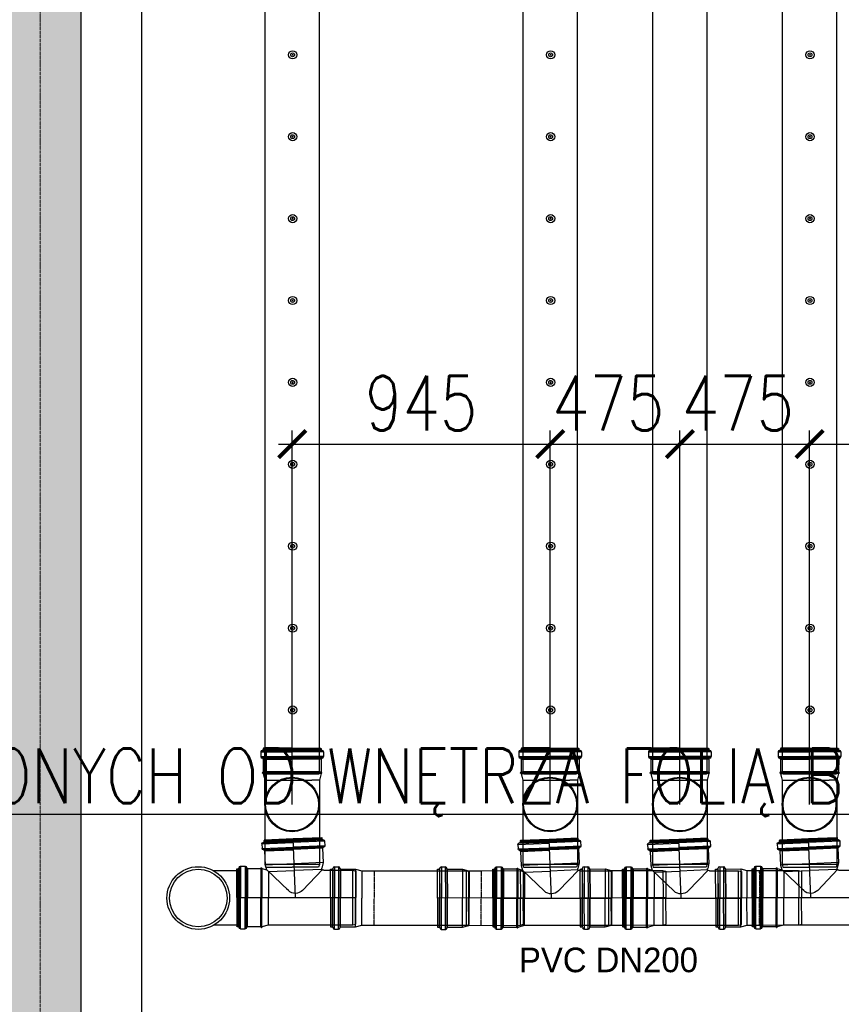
# Model space of a CAD drawing. Header units: millimetres. Extents: x -374129 to 1163271, y -112652 to 695637.
# Tile 16 of 256: x -75 to 2934, y -45426 to -41819. Entities that reach past the tile are written whole.
import ezdxf
from ezdxf import colors
from ezdxf.entities.mleader import LeaderData, LeaderLine
from ezdxf.math import Vec2, Vec3

# ---------------------------------------------------------------- set-up
doc = ezdxf.new("R2010")
doc.units = ezdxf.units.MM
doc.header["$PDMODE"] = 4
for name, pattern in [('ACAD_ISO04W100', [30, 24, -3, 0, -3]), ('CENTER1', [0.77, 0.5, -0.1, 0.07, -0.1]), ('DASHDOT', [20, 13, -3.4, 0.2, -3.4])]:
    doc.linetypes.add(name, pattern=pattern)
for name, color, linetype in [('FK_opisy', 7, 'Continuous'), ('KRT_kreskowanie', 252, 'Continuous'), ('KRT_opisy', 146, 'Continuous'), ('KRT_sciany', 2, 'Continuous'), ('KRT_technologia', 30, 'Continuous'), ('KRT_wymiary', 4, 'Continuous')]:
    doc.layers.add(name, color=color, linetype=linetype)
doc.layers.add('IS_pomocnicza', color=6, linetype='Continuous', lineweight=30)
doc.layers.add('KRT_osie', color=55, linetype='ACAD_ISO04W100', lineweight=18)
doc.styles.add('WYMIAR', font='romans.shx', dxfattribs={"width": 0.8})
doc.dimstyles.new('KRT_1-100', dxfattribs={"dimscale": 100, "dimtxt": 2, "dimasz": 1, "dimexe": 0.5, "dimexo": 0, "dimgap": 0.5, "dimtad": 1, "dimdec": 1, "dimrnd": 0.1, "dimzin": 9, "dimdsep": 46, "dimtxsty": 'WYMIAR', "dimblk": 'ARCHTICK', "dimcen": 0.09, "dimdle": 0.5, "dimclrd": 1, "dimclre": 252, "dimclrt": 256, "dimadec": 0, "dimazin": 0, "dimtfac": 1, "dimtdec": 1, "dimtmove": 0, "dimatfit": 3, "dimfxl": 1, "dimtolj": 1, "dimtzin": 0, "dimarcsym": 0})

# ---------------------------------------------------------------- blocks, each defined once
blk = doc.blocks.new('_ArchTick')
at = {"color": 0, "linetype": 'ByBlock', "const_width": 0.15}
blk.add_lwpolyline([(-0.5, -0.5), (0.5, 0.5)], dxfattribs=at)
blk = doc.blocks.new('*D1058')
at = {"layer": 'Defpoints', "color": 0}
for p in [(259.1, -33990.6), (371.1, -46990.6), (599.9, -46990.6)]:
    blk.add_point(p, dxfattribs=at)
at = {"layer": 'KRT_wymiary', "color": 1, "lineweight": -2}
blk.add_line((371.1, -33940.6), (371.1, -47040.6), dxfattribs=at)
at = {"layer": 'KRT_wymiary', "color": 252, "lineweight": -2}
for p, q in [((259.1, -33990.6), (421.1, -33990.6)), ((599.9, -46990.6), (321.1, -46990.6))]:
    blk.add_line(p, q, dxfattribs=at)
at = {"layer": 'KRT_wymiary', "color": 1, "lineweight": -2, "xscale": 100, "yscale": 100, "zscale": 100}
for p, rotation in [((371.1, -33990.6), 90), ((371.1, -46990.6), 270)]:
    blk.add_blockref('_ArchTick', p, dxfattribs=dict(at, rotation=rotation))
at = {"layer": 'KRT_wymiary', "insert": (221.1, -40490.6), "char_height": 200, "attachment_point": 5, "rotation": 90, "style": 'WYMIAR'}
blk.add_mtext('\\A1;13000', dxfattribs=at)
blk = doc.blocks.new('IS_KAO_trójnik_200_góra')
at = {"layer": 'KRT_technologia', "linetype": 'Continuous', "transparency": 33554687}
for p, q in [((34869.72, 13524.58), (34868.63, 13524.29)), ((34868.63, 13524.29), (34868.63, 13514.58)), ((34897.28, 13524.58), (34869.72, 13524.58)), ((34869.72, 13504.58), (34869.72, 13524.58)), ((34900.61, 13524.58), (34897.28, 13524.58)), ((34903.02, 13525.22), (34900.61, 13524.58)), ((34900.61, 13524.58), (34900.61, 13507.41)), ((34903.02, 13525.22), (34901.38, 13524.78)), ((34903.05, 13525.07), (34903.05, 13514.58)), ((34903.07, 13525.27), (34903.12, 13525.45)), ((34903.14, 13525.32), (34903.14, 13514.58)), ((34903.29, 13525.51), (34903.19, 13525.51)), ((34903.34, 13525.32), (34903.34, 13514.58)), ((34903.41, 13525.29), (34903.36, 13525.45)), ((34903.43, 13525.08), (34903.43, 13514.58)), ((34908.29, 13525.23), (34903.48, 13525.23)), ((34908.29, 13525.23), (34908.29, 13514.58)), ((34908.54, 13525.16), (34908.54, 13514.58)), ((34908.83, 13525.74), (34908.83, 13514.58)), ((34910.88, 13526.05), (34909.2, 13526.05)), ((34909.2, 13526.05), (34909.2, 13514.58)), ((34910.88, 13526.05), (34910.88, 13514.58)), ((34911.25, 13525.74), (34911.25, 13514.58)), ((34911.43, 13525.55), (34911.43, 13525.47)), ((34911.55, 13525.07), (34911.55, 13514.58)), ((34912.15, 13525.14), (34911.79, 13525.14)), ((34911.79, 13525.14), (34911.79, 13514.58)), ((34912.15, 13525.07), (34912.15, 13514.58)), ((34912.22, 13514.58), (34912.22, 13525.07)), ((34868.63, 13504.87), (34868.63, 13514.58)), ((34903.05, 13504.09), (34903.05, 13514.58)), ((34903.14, 13503.84), (34903.14, 13514.58)), ((34903.34, 13503.84), (34903.34, 13514.58)), ((34903.43, 13504.08), (34903.43, 13514.58)), ((34908.29, 13503.92), (34908.29, 13514.58)), ((34908.54, 13504), (34908.54, 13514.58)), ((34908.83, 13503.42), (34908.83, 13514.58)), ((34909.2, 13503.11), (34909.2, 13514.58)), ((34910.88, 13503.11), (34910.88, 13514.58)), ((34911.25, 13503.42), (34911.25, 13514.58)), ((34911.55, 13504.09), (34911.55, 13514.58)), ((34911.79, 13504.01), (34911.79, 13514.58)), ((34912.15, 13504.09), (34912.15, 13514.58)), ((34912.22, 13514.58), (34912.22, 13504.09)), ((34900.61, 13504.58), (34900.61, 13507.41)), ((34869.72, 13504.58), (34868.63, 13504.87)), ((34897.28, 13504.58), (34869.72, 13504.58)), ((34900.61, 13504.58), (34897.28, 13504.58)), ((34903.02, 13503.93), (34900.61, 13504.58)), ((34903.07, 13503.88), (34903.12, 13503.7)), ((34903.29, 13503.65), (34903.19, 13503.65)), ((34903.41, 13503.87), (34903.36, 13503.7)), ((34908.29, 13503.92), (34903.48, 13503.92)), ((34910.88, 13503.11), (34909.2, 13503.11)), ((34911.43, 13503.6), (34911.43, 13503.68)), ((34912.15, 13504.01), (34911.79, 13504.01))]:
    blk.add_line(p, q, dxfattribs=at)
at = {"layer": 'KRT_technologia'}
for radius in [10, 9.7]:
    blk.add_circle((34891.65, 13514.58), radius, dxfattribs=at)
at = {"layer": 'KRT_technologia', "linetype": 'Continuous', "transparency": 33554687}
for centre, radius, start, end in [((34903, 13525.29), 0.0727, 285, 345), ((34903.19, 13525.43), 0.0727, 90, 165), ((34903.29, 13525.43), 0.0727, 15, 90), ((34903.48, 13525.31), 0.0727, 195, 270), ((34908.29, 13525.6), 0.364, 270, 354.2608), ((34909.2, 13525.51), 0.545, 90, 174.2608), ((34910.88, 13525.51), 0.545, 5, 90), ((34911.79, 13525.51), 0.364, 185, 270), ((34912.15, 13525.07), 0.0727, 0, 90), ((34903, 13503.86), 0.0727, 15, 75), ((34903.19, 13503.72), 0.0727, 195, 270), ((34903.29, 13503.72), 0.0727, 270, 345), ((34903.48, 13503.85), 0.0727, 90, 165), ((34908.29, 13503.56), 0.364, 5.7392, 90), ((34909.2, 13503.65), 0.545, 185.7392, 270), ((34910.88, 13503.65), 0.545, 270, 355), ((34911.79, 13503.65), 0.364, 90, 175), ((34912.15, 13504.09), 0.0727, 270, 0)]:
    blk.add_arc(centre, radius, start, end, dxfattribs=at)
blk = doc.blocks.new('IS_KAO_rura_z_kielichem_200')
at = {"layer": 'KRT_technologia', "linetype": 'Continuous', "transparency": 33554687}
for p, q in [((34252.2, 14721.68), (34250.8, 14721.68)), ((34250.8, 14721.68), (34250.8, 14710.24)), ((34252.2, 14721.68), (34252.2, 14710.24)), ((34203.99, 14720.24), (34202.96, 14719.93)), ((34202.96, 14719.93), (34202.96, 14710.24)), ((34242.28, 14720.24), (34203.99, 14720.24)), ((34203.99, 14700.24), (34203.99, 14720.24)), ((34242.28, 14720.24), (34237.69, 14720.24)), ((34244.52, 14720.84), (34242.28, 14720.24)), ((34242.28, 14720.24), (34242.28, 14710.24)), ((34250.06, 14720.84), (34244.52, 14720.84)), ((34244.52, 14720.84), (34244.52, 14710.24)), ((34250.06, 14720.84), (34250.06, 14710.24)), ((34250.15, 14720.93), (34250.16, 14721.1)), ((34250.16, 14721.1), (34250.16, 14710.24)), ((34252.85, 14720.93), (34252.83, 14721.1)), ((34252.83, 14721.1), (34252.83, 14710.24)), ((34253.68, 14720.84), (34252.94, 14720.84)), ((34252.94, 14720.84), (34252.94, 14710.24)), ((34253.68, 14710.24), (34253.68, 14720.84)), ((34202.96, 14700.56), (34202.96, 14710.24)), ((34242.28, 14700.24), (34242.28, 14710.24)), ((34244.52, 14699.64), (34244.52, 14710.24)), ((34250.06, 14699.64), (34250.06, 14710.24)), ((34250.16, 14699.39), (34250.16, 14710.24)), ((34250.8, 14698.81), (34250.8, 14710.24)), ((34252.2, 14698.81), (34252.2, 14710.24)), ((34252.83, 14699.39), (34252.83, 14710.24)), ((34252.94, 14699.64), (34252.94, 14710.24)), ((34253.68, 14710.24), (34253.68, 14699.64)), ((34203.99, 14700.24), (34202.96, 14700.56)), ((34242.28, 14700.24), (34203.99, 14700.24)), ((34242.28, 14700.24), (34237.69, 14700.24)), ((34244.52, 14699.64), (34242.28, 14700.24)), ((34250.06, 14699.64), (34244.52, 14699.64)), ((34250.15, 14699.56), (34250.16, 14699.39)), ((34252.2, 14698.81), (34250.8, 14698.81)), ((34252.85, 14699.56), (34252.83, 14699.39)), ((34253.68, 14699.64), (34252.94, 14699.64))]:
    blk.add_line(p, q, dxfattribs=at)
at = {"layer": 'KRT_technologia', "linetype": 'CENTER1', "transparency": 33554687}
for p in [(34237.69, 14720.3), (34237.69, 14700.19)]:
    blk.add_line(p, (34237.69, 14710.24), dxfattribs=at)
at = {"layer": 'KRT_technologia', "linetype": 'Continuous', "transparency": 33554687}
for centre, radius, start, end in [((34250.8, 14721.04), 0.636, 90, 175), ((34252.2, 14721.04), 0.636, 5, 90), ((34250.06, 14720.94), 0.0909, 270, 355), ((34252.94, 14720.94), 0.0909, 185, 270), ((34250.06, 14699.55), 0.0909, 5, 90), ((34250.8, 14699.44), 0.636, 185, 270), ((34252.2, 14699.44), 0.636, 270, 355), ((34252.94, 14699.55), 0.0909, 90, 175)]:
    blk.add_arc(centre, radius, start, end, dxfattribs=at)
blk = doc.blocks.new('IS_WNT_KAO_trójnik_200')
at = {"layer": 'KRT_technologia', "linetype": 'Continuous', "transparency": 33554687}
for p, q in [((34085.82, 14801.68), (34097.3, 14801.72)), ((34085.82, 14801.69), (34085.82, 14800)), ((34086.14, 14802.05), (34097.29, 14802.09)), ((34086.32, 14802.23), (34086.4, 14802.24)), ((34086.73, 14802.95), (34086.73, 14802.6)), ((34086.73, 14802.6), (34097.29, 14802.63)), ((34097.29, 14803.03), (34086.8, 14803.03)), ((34086.8, 14802.95), (34097.29, 14802.99)), ((34086.8, 14802.35), (34097.3, 14802.39)), ((34107.77, 14802.95), (34097.28, 14802.92)), ((34107.84, 14802.6), (34097.28, 14802.56)), ((34107.77, 14802.35), (34097.28, 14802.32)), ((34108.44, 14802.06), (34097.28, 14802.02)), ((34108.76, 14801.69), (34097.28, 14801.65)), ((34097.29, 14803.03), (34107.78, 14803.03)), ((34097.29, 14781.52), (34097.29, 14803.03)), ((34107.79, 14803.03), (34107.86, 14802.97)), ((34107.86, 14802.95), (34107.86, 14802.6)), ((34108.27, 14802.23), (34108.19, 14802.24)), ((34108.77, 14801.69), (34108.77, 14800)), ((34085.83, 14800), (34097.3, 14800.04)), ((34086.14, 14799.63), (34097.3, 14799.67)), ((34086.64, 14799.1), (34086.64, 14793.86)), ((34086.65, 14799.1), (34097.3, 14799.13)), ((34086.73, 14799.34), (34097.3, 14799.38)), ((34108.76, 14800), (34097.29, 14799.97)), ((34108.45, 14799.64), (34097.29, 14799.6)), ((34107.87, 14799.34), (34097.29, 14799.31)), ((34107.95, 14799.1), (34097.29, 14799.06)), ((34107.95, 14799.1), (34107.95, 14793.86)), ((34086.64, 14793.86), (34087.17, 14791.86)), ((34086.64, 14793.86), (34107.95, 14793.86)), ((34107.95, 14793.86), (34107.5, 14792.18)), ((34116.94, 14793.86), (34115.26, 14793.79)), ((34115.26, 14793.79), (34115.76, 14782.33)), ((34116.94, 14793.86), (34117.44, 14782.4)), ((34075.88, 14790.6), (34074.8, 14790.26)), ((34074.8, 14790.26), (34075.22, 14780.56)), ((34086.59, 14791.06), (34075.88, 14790.6)), ((34076.75, 14770.61), (34075.88, 14790.6)), ((34087.06, 14791.31), (34094.66, 14784.04)), ((34087.26, 14791.38), (34097.26, 14791.42)), ((34106.77, 14791.45), (34097.26, 14791.42)), ((34099.81, 14784.16), (34107.51, 14792.23)), ((34106.77, 14791.45), (34107.18, 14781.95)), ((34109.12, 14792.69), (34107.5, 14792.18)), ((34109.16, 14792.54), (34109.61, 14782.06)), ((34109.17, 14792.74), (34109.21, 14792.92)), ((34109.24, 14792.79), (34109.71, 14782.06)), ((34109.38, 14792.99), (34109.27, 14792.98)), ((34109.43, 14792.8), (34109.9, 14782.07)), ((34109.5, 14792.77), (34109.45, 14792.94)), ((34109.54, 14792.56), (34110, 14782.08)), ((34114.39, 14792.93), (34109.58, 14792.72)), ((34114.39, 14792.93), (34114.85, 14782.29)), ((34114.63, 14792.87), (34115.1, 14782.3)), ((34114.9, 14793.46), (34115.39, 14782.31)), ((34117.32, 14793.57), (34117.81, 14782.42)), ((34117.5, 14793.39), (34117.51, 14793.31)), ((34117.65, 14792.91), (34118.11, 14782.43)), ((34118.24, 14793.01), (34117.89, 14792.99)), ((34117.89, 14792.99), (34118.35, 14782.44)), ((34118.25, 14792.94), (34118.7, 14782.46)), ((34118.78, 14782.46), (34118.32, 14792.94)), ((34099.81, 14784.16), (34100.5, 14784.88)), ((34094.12, 14781.38), (34075.22, 14780.56)), ((34075.65, 14770.86), (34075.22, 14780.56)), ((34118.78, 14782.46), (34092.93, 14781.33)), ((34107.62, 14771.96), (34107.18, 14781.95)), ((34110.07, 14771.58), (34109.61, 14782.06)), ((34110.17, 14771.33), (34109.71, 14782.06)), ((34110.37, 14771.34), (34109.9, 14782.07)), ((34110.45, 14771.59), (34110, 14782.08)), ((34115.32, 14771.64), (34114.85, 14782.29)), ((34115.56, 14771.73), (34115.1, 14782.3)), ((34115.88, 14771.16), (34115.39, 14782.31)), ((34116.26, 14770.87), (34115.76, 14782.33)), ((34117.94, 14770.94), (34117.44, 14782.4)), ((34118.29, 14771.27), (34117.81, 14782.42)), ((34118.56, 14771.95), (34118.11, 14782.43)), ((34118.81, 14771.89), (34118.35, 14782.44)), ((34119.16, 14771.97), (34118.7, 14782.46)), ((34118.78, 14782.46), (34119.24, 14771.98)), ((34076.75, 14770.61), (34075.65, 14770.86)), ((34107.62, 14771.96), (34076.75, 14770.61)), ((34110.04, 14771.42), (34107.62, 14771.96)), ((34110.1, 14771.37), (34110.15, 14771.2)), ((34110.33, 14771.15), (34110.23, 14771.15)), ((34110.44, 14771.38), (34110.4, 14771.21)), ((34115.32, 14771.64), (34110.5, 14771.43)), ((34117.94, 14770.94), (34116.26, 14770.87)), ((34118.46, 14771.46), (34118.46, 14771.54)), ((34119.17, 14771.9), (34118.81, 14771.89))]:
    blk.add_line(p, q, dxfattribs=at)
for centre, radius, start, end in [((34086.37, 14801.69), 0.545, 95, 180), ((34086.37, 14802.6), 0.364, 275, 0), ((34086.8, 14802.95), 0.0727, 90, 180), ((34107.78, 14802.95), 0.0727, 0, 90), ((34108.22, 14802.6), 0.364, 180, 265), ((34108.22, 14801.69), 0.545, 0, 85), ((34086.37, 14800), 0.545, 180, 264.2608), ((34086.27, 14799.1), 0.364, 0, 84.2608), ((34108.31, 14799.1), 0.364, 95.7392, 180), ((34108.22, 14800), 0.545, 275.7392, 0), ((34115.28, 14793.24), 0.545, 92.5, 176.7608), ((34116.96, 14793.32), 0.545, 7.5, 92.5), ((34086.56, 14791.7), 0.636, 272.5, 15), ((34109.09, 14792.76), 0.0727, 287.5, 347.5), ((34109.28, 14792.91), 0.0727, 92.5, 167.5), ((34109.38, 14792.91), 0.0727, 17.5, 92.5), ((34109.57, 14792.79), 0.0727, 197.5, 272.5), ((34114.37, 14793.3), 0.364, 272.5, 356.7608), ((34117.87, 14793.36), 0.364, 187.5, 272.5), ((34118.25, 14792.94), 0.0727, 2.5, 92.5), ((34097.18, 14786.67), 3.64, 226.25, 316.3455), ((34110.03, 14771.35), 0.0727, 17.5, 77.5), ((34110.22, 14771.22), 0.0727, 197.5, 272.5), ((34110.33, 14771.23), 0.0727, 272.5, 347.5), ((34110.51, 14771.36), 0.0727, 92.5, 167.5), ((34115.33, 14771.28), 0.364, 8.2392, 92.5), ((34116.23, 14771.41), 0.545, 188.2392, 272.5), ((34117.92, 14771.48), 0.545, 272.5, 357.5), ((34118.83, 14771.52), 0.364, 92.5, 177.5), ((34119.16, 14771.97), 0.0727, 272.5, 2.5)]:
    blk.add_arc(centre, radius, start, end, dxfattribs=at)
blk = doc.blocks.new('IS_KAO_kielich_200')
at = {"layer": 'KRT_technologia', "linetype": 'Continuous', "transparency": 33554687}
for p, q in [((34215.99, 14693.51), (34214.95, 14693.19)), ((34214.95, 14693.19), (34214.95, 14683.51)), ((34234.97, 14693.51), (34215.99, 14693.51)), ((34215.99, 14693.51), (34215.99, 14683.51)), ((34234.97, 14693.51), (34230.38, 14693.51)), ((34237.21, 14694.11), (34234.97, 14693.51)), ((34234.97, 14693.51), (34234.97, 14683.51)), ((34242.75, 14694.11), (34237.21, 14694.11)), ((34237.21, 14694.11), (34237.21, 14683.51)), ((34242.75, 14694.11), (34242.75, 14683.51)), ((34242.84, 14694.19), (34242.86, 14694.36)), ((34242.86, 14694.36), (34242.86, 14683.51)), ((34244.89, 14694.94), (34243.49, 14694.94)), ((34243.49, 14694.94), (34243.49, 14683.51)), ((34244.89, 14694.94), (34244.89, 14683.51)), ((34245.54, 14694.19), (34245.53, 14694.36)), ((34245.53, 14694.36), (34245.53, 14683.51)), ((34246.37, 14694.11), (34245.63, 14694.11)), ((34245.63, 14694.11), (34245.63, 14683.51)), ((34246.37, 14683.51), (34246.37, 14694.11)), ((34214.95, 14673.82), (34214.95, 14683.51)), ((34215.99, 14673.51), (34215.99, 14683.51)), ((34234.97, 14673.51), (34234.97, 14683.51)), ((34237.21, 14672.91), (34237.21, 14683.51)), ((34242.75, 14672.91), (34242.75, 14683.51)), ((34242.86, 14672.65), (34242.86, 14683.51)), ((34243.49, 14672.07), (34243.49, 14683.51)), ((34244.89, 14672.07), (34244.89, 14683.51)), ((34245.53, 14672.65), (34245.53, 14683.51)), ((34245.63, 14672.91), (34245.63, 14683.51)), ((34246.37, 14683.51), (34246.37, 14672.91)), ((34215.99, 14673.51), (34214.95, 14673.82)), ((34234.97, 14673.51), (34215.99, 14673.51)), ((34234.97, 14673.51), (34230.38, 14673.51)), ((34237.21, 14672.91), (34234.97, 14673.51)), ((34242.75, 14672.91), (34237.21, 14672.91)), ((34242.84, 14672.82), (34242.86, 14672.65)), ((34244.89, 14672.07), (34243.49, 14672.07)), ((34245.54, 14672.82), (34245.53, 14672.65)), ((34246.37, 14672.91), (34245.63, 14672.91))]:
    blk.add_line(p, q, dxfattribs=at)
at = {"layer": 'KRT_technologia', "linetype": 'CENTER1', "transparency": 33554687}
for p in [(34230.38, 14693.56), (34230.38, 14673.45)]:
    blk.add_line(p, (34230.38, 14683.51), dxfattribs=at)
at = {"layer": 'KRT_technologia', "linetype": 'DASHDOT', "ltscale": 3, "transparency": 33554687}
blk.add_lwpolyline([(34214.95, 14683.51), (34246.37, 14683.51)], dxfattribs=at)
at = {"layer": 'KRT_technologia', "linetype": 'Continuous', "transparency": 33554687}
for centre, radius, start, end in [((34242.75, 14694.2), 0.0909, 270, 355), ((34243.49, 14694.31), 0.636, 90, 175), ((34244.89, 14694.31), 0.636, 5, 90), ((34245.63, 14694.2), 0.0909, 185, 270), ((34242.75, 14672.81), 0.0909, 5, 90), ((34243.49, 14672.71), 0.636, 185, 270), ((34244.89, 14672.71), 0.636, 270, 355), ((34245.63, 14672.81), 0.0909, 90, 175)]:
    blk.add_arc(centre, radius, start, end, dxfattribs=at)
blk = doc.blocks.new('*D2254')
at = {"layer": 'Defpoints', "color": 0}
for p in [(2888, -11286.3), (2888, -11891.3), (1943, -12606.3)]:
    blk.add_point(p, dxfattribs=at)
at = {"layer": 'KRT_wymiary', "color": 252, "lineweight": -2}
for p, q in [((1943, -12606.3), (1943, -11236.3)), ((2888, -11891.3), (2888, -11236.3))]:
    blk.add_line(p, q, dxfattribs=at)
at = {"layer": 'KRT_wymiary', "color": 1, "lineweight": -2}
blk.add_line((1893, -11286.3), (2938, -11286.3), dxfattribs=at)
at = {"layer": 'KRT_wymiary', "color": 1, "lineweight": -2, "xscale": 100, "yscale": 100, "zscale": 100, "rotation": 180}
blk.add_blockref('_ArchTick', (1943, -11286.3), dxfattribs=at)
at = {"layer": 'KRT_wymiary', "color": 1, "lineweight": -2, "xscale": 100, "yscale": 100, "zscale": 100}
blk.add_blockref('_ArchTick', (2888, -11286.3), dxfattribs=at)
at = {"layer": 'KRT_wymiary', "insert": (2415.5, -11136.3), "char_height": 200, "attachment_point": 5, "style": 'WYMIAR'}
blk.add_mtext('\\A1;945', dxfattribs=at)
blk = doc.blocks.new('*D2255')
at = {"layer": 'Defpoints', "color": 0}
for p in [(3363, -11286.3), (3363, -12306.3), (2888, -12606.3)]:
    blk.add_point(p, dxfattribs=at)
at = {"layer": 'KRT_wymiary', "color": 252, "lineweight": -2}
for p, q in [((2888, -12606.3), (2888, -11236.3)), ((3363, -12306.3), (3363, -11236.3))]:
    blk.add_line(p, q, dxfattribs=at)
at = {"layer": 'KRT_wymiary', "color": 1, "lineweight": -2}
blk.add_line((2838, -11286.3), (3413, -11286.3), dxfattribs=at)
at = {"layer": 'KRT_wymiary', "color": 1, "lineweight": -2, "xscale": 100, "yscale": 100, "zscale": 100, "rotation": 180}
blk.add_blockref('_ArchTick', (2888, -11286.3), dxfattribs=at)
at = {"layer": 'KRT_wymiary', "color": 1, "lineweight": -2, "xscale": 100, "yscale": 100, "zscale": 100}
blk.add_blockref('_ArchTick', (3363, -11286.3), dxfattribs=at)
at = {"layer": 'KRT_wymiary', "insert": (3100.5, -11136.3), "char_height": 200, "attachment_point": 5, "style": 'WYMIAR'}
blk.add_mtext('\\A1;475', dxfattribs=at)
blk = doc.blocks.new('*D2256')
at = {"layer": 'Defpoints', "color": 0}
for p in [(3838, -11286.3), (3838, -12176.3), (3363, -12606.3)]:
    blk.add_point(p, dxfattribs=at)
at = {"layer": 'KRT_wymiary', "color": 252, "lineweight": -2}
for p, q in [((3363, -12606.3), (3363, -11236.3)), ((3838, -12176.3), (3838, -11236.3))]:
    blk.add_line(p, q, dxfattribs=at)
at = {"layer": 'KRT_wymiary', "color": 1, "lineweight": -2}
blk.add_line((3313, -11286.3), (3888, -11286.3), dxfattribs=at)
at = {"layer": 'KRT_wymiary', "color": 1, "lineweight": -2, "xscale": 100, "yscale": 100, "zscale": 100, "rotation": 180}
blk.add_blockref('_ArchTick', (3363, -11286.3), dxfattribs=at)
at = {"layer": 'KRT_wymiary', "color": 1, "lineweight": -2, "xscale": 100, "yscale": 100, "zscale": 100}
blk.add_blockref('_ArchTick', (3838, -11286.3), dxfattribs=at)
at = {"layer": 'KRT_wymiary', "insert": (3575.5, -11136.3), "char_height": 200, "attachment_point": 5, "style": 'WYMIAR'}
blk.add_mtext('\\A1;475', dxfattribs=at)
blk = doc.blocks.new('*D2257')
at = {"layer": 'Defpoints', "color": 0}
for p in [(4503, -11286.3), (4503, -12506.3), (3838, -12606.3)]:
    blk.add_point(p, dxfattribs=at)
at = {"layer": 'KRT_wymiary', "color": 252, "lineweight": -2}
for p, q in [((3838, -12606.3), (3838, -11236.3)), ((4503, -12506.3), (4503, -11236.3))]:
    blk.add_line(p, q, dxfattribs=at)
at = {"layer": 'KRT_wymiary', "color": 1, "lineweight": -2}
blk.add_line((3788, -11286.3), (4553, -11286.3), dxfattribs=at)
at = {"layer": 'KRT_wymiary', "color": 1, "lineweight": -2, "xscale": 100, "yscale": 100, "zscale": 100, "rotation": 180}
blk.add_blockref('_ArchTick', (3838, -11286.3), dxfattribs=at)
at = {"layer": 'KRT_wymiary', "color": 1, "lineweight": -2, "xscale": 100, "yscale": 100, "zscale": 100}
blk.add_blockref('_ArchTick', (4503, -11286.3), dxfattribs=at)
at = {"layer": 'KRT_wymiary', "insert": (4170.5, -11136.3), "char_height": 200, "attachment_point": 5, "style": 'WYMIAR'}
blk.add_mtext('\\A1;665', dxfattribs=at)
blk = doc.blocks.new('sys napowietrzania')
at = {"layer": 'KRT_technologia', "linetype": 'Continuous', "transparency": 33554687}
for p, q in [((1743.31, -12848.93, -3070), (1655.21, -12848.93, -3070)), ((1743.31, -13048.93, -3070), (1655.21, -13048.93, -3070))]:
    blk.add_line(p, q, dxfattribs=at)
at = {"layer": 'KRT_technologia', "linetype": 'Continuous', "transparency": 33554687, "elevation": -3130.26}
for points in [[(2043.28, -12485.01), (2043.28, -10582.71), (2043.28, -2349.21), (1843.28, -2349.21), (1843.28, -10582.71), (1843.28, -12485.01), (1943.28, -12485.01), (2043.28, -12485.01), (2040.11, -12495.38), (1943.28, -12495.38), (1846.45, -12495.38), (1843.28, -12485.01)], [(2988.28, -12485.01), (2988.28, -10582.71), (2988.28, -2349.21), (2788.28, -2349.21), (2788.28, -10582.71), (2788.28, -12485.01), (2888.28, -12485.01), (2988.28, -12485.01), (2985.11, -12495.38), (2888.28, -12495.38), (2791.45, -12495.38), (2788.28, -12485.01)], [(3463.28, -12485.01), (3463.28, -10582.71), (3463.28, -2349.21), (3263.28, -2349.21), (3263.28, -10582.71), (3263.28, -12485.01), (3363.28, -12485.01), (3463.28, -12485.01), (3460.11, -12495.38), (3363.28, -12495.38), (3266.45, -12495.38), (3263.28, -12485.01)], [(3938.28, -12485.01), (3938.28, -10582.71), (3938.28, -2349.21), (3738.28, -2349.21), (3738.28, -10582.71), (3738.28, -12485.01), (3838.28, -12485.01), (3938.28, -12485.01), (3935.11, -12495.38), (3838.28, -12495.38), (3741.45, -12495.38), (3738.28, -12485.01)]]:
    blk.add_lwpolyline(points, dxfattribs=at)
at = {"layer": 'KRT_technologia'}
for centre, radius in [((1944.78, -9860.34, -3130.26), 15), ((2889.78, -9860.34, -3130.26), 15), ((3839.78, -9860.34, -3130.26), 15), ((1944.78, -9860.34, -3130.26), 7), ((1944.78, -9860.34, -3130.26), 1.5), ((2889.78, -9860.34, -3130.26), 7), ((2889.78, -9860.34, -3130.26), 1.5), ((3839.78, -9860.34, -3130.26), 7), ((3839.78, -9860.34, -3130.26), 1.5), ((1944.78, -10160.34, -3130.26), 15), ((1944.78, -10160.34, -3130.26), 7), ((1944.78, -10160.34, -3130.26), 1.5), ((2889.78, -10160.34, -3130.26), 15), ((2889.78, -10160.34, -3130.26), 7), ((2889.78, -10160.34, -3130.26), 1.5), ((3839.78, -10160.34, -3130.26), 15), ((3839.78, -10160.34, -3130.26), 7), ((3839.78, -10160.34, -3130.26), 1.5), ((1944.78, -10460.34, -3130.26), 15), ((1944.78, -10460.34, -3130.26), 7), ((2889.78, -10460.34, -3130.26), 15), ((2889.78, -10460.34, -3130.26), 7), ((3839.78, -10460.34, -3130.26), 15), ((3839.78, -10460.34, -3130.26), 7), ((1944.78, -10460.34, -3130.26), 1.5), ((2889.78, -10460.34, -3130.26), 1.5), ((3839.78, -10460.34, -3130.26), 1.5), ((1944.78, -10760.34, -3130.26), 15), ((2889.78, -10760.34, -3130.26), 15), ((3839.78, -10760.34, -3130.26), 15), ((1944.78, -10760.34, -3130.26), 7), ((1944.78, -10760.34, -3130.26), 1.5), ((2889.78, -10760.34, -3130.26), 7), ((2889.78, -10760.34, -3130.26), 1.5), ((3839.78, -10760.34, -3130.26), 7), ((3839.78, -10760.34, -3130.26), 1.5), ((1944.78, -11060.34, -3130.26), 15), ((1944.78, -11060.34, -3130.26), 7), ((1944.78, -11060.34, -3130.26), 1.5), ((2889.78, -11060.34, -3130.26), 15), ((2889.78, -11060.34, -3130.26), 7), ((2889.78, -11060.34, -3130.26), 1.5), ((3839.78, -11060.34, -3130.26), 15), ((3839.78, -11060.34, -3130.26), 7), ((3839.78, -11060.34, -3130.26), 1.5), ((1944.78, -11360.34, -3130.26), 15), ((1944.78, -11360.34, -3130.26), 7), ((1944.78, -11360.34, -3130.26), 1.5), ((2889.78, -11360.34, -3130.26), 15), ((2889.78, -11360.34, -3130.26), 7), ((2889.78, -11360.34, -3130.26), 1.5), ((3839.78, -11360.34, -3130.26), 15), ((3839.78, -11360.34, -3130.26), 7), ((3839.78, -11360.34, -3130.26), 1.5), ((1944.78, -11660.34, -3130.26), 15), ((2889.78, -11660.34, -3130.26), 15), ((3839.78, -11660.34, -3130.26), 15), ((1944.78, -11660.34, -3130.26), 7), ((1944.78, -11660.34, -3130.26), 1.5), ((2889.78, -11660.34, -3130.26), 7), ((2889.78, -11660.34, -3130.26), 1.5), ((3839.78, -11660.34, -3130.26), 7), ((3839.78, -11660.34, -3130.26), 1.5), ((1944.78, -11960.34, -3130.26), 15), ((1944.78, -11960.34, -3130.26), 7), ((1944.78, -11960.34, -3130.26), 1.5), ((2889.78, -11960.34, -3130.26), 15), ((2889.78, -11960.34, -3130.26), 7), ((2889.78, -11960.34, -3130.26), 1.5), ((3839.78, -11960.34, -3130.26), 15), ((3839.78, -11960.34, -3130.26), 7), ((3839.78, -11960.34, -3130.26), 1.5), ((1944.78, -12260.34, -3130.26), 15), ((1944.78, -12260.34, -3130.26), 7), ((1944.78, -12260.34, -3130.26), 1.5), ((2889.78, -12260.34, -3130.26), 15), ((2889.78, -12260.34, -3130.26), 7), ((2889.78, -12260.34, -3130.26), 1.5), ((3839.78, -12260.34, -3130.26), 15), ((3839.78, -12260.34, -3130.26), 7), ((3839.78, -12260.34, -3130.26), 1.5)]:
    blk.add_circle(centre, radius, dxfattribs=at)
at = {"layer": 'KRT_technologia', "linetype": 'Continuous', "transparency": 33554687}
for radius in [114.73, 105.42]:
    blk.add_circle((1598.98, -12948.93, -3070), radius, dxfattribs=at)
at = {"layer": 'IS_pomocnicza', "xscale": 10, "yscale": 10, "zscale": 10, "rotation": 90}
for p in [(137088.75, -361522.81, -3070), (138033.75, -361522.81, -3070), (138508.75, -361522.81, -3070), (138983.75, -361522.81, -3070)]:
    blk.add_blockref('IS_KAO_trójnik_200_góra', p, dxfattribs=at)
at = {"layer": 'KRT_technologia', "yscale": 10, "zscale": 10}
for name, p, xscale, rotation in [('IS_WNT_KAO_trójnik_200', (349051.67, -145748.69, -2805.14), -10, 2.5000000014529), ('IS_WNT_KAO_trójnik_200', (349989.36, -145750.42, -3070), -10, 2.5000000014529), ('IS_WNT_KAO_trójnik_200', (350464.36, -145750.42, -3070), -10, 2.5000000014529), ('IS_WNT_KAO_trójnik_200', (350939.06, -145748.67, -2805.14), -10, 2.5000000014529), ('IS_KAO_rura_z_kielichem_200', (344620.5, 134153.51, -3070), 10, 180)]:
    blk.add_blockref(name, p, dxfattribs=dict(at, xscale=xscale, rotation=rotation))
at = {"layer": 'KRT_technologia', "linetype": 'Continuous', "ltscale": 3, "xscale": 10, "yscale": 10, "zscale": 10}
for p, rotation in [((344249.78, 135482.51, -3070), 180.2674769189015), ((344772.37, 135483.19, -3070), 180.2674769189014), ((345269.24, 135483.26, -3070), 180.2674769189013)]:
    blk.add_blockref('IS_KAO_kielich_200', p, dxfattribs=dict(at, rotation=rotation))
at = {"layer": 'KRT_opisy', "insert": (3101.63, -13176.34, -3070), "char_height": 90, "attachment_point": 5}
blk.add_mtext('PVC DN200', dxfattribs=at)
at = {"layer": 'KRT_wymiary'}
for base, p1, p2, picture, middle in [((2887.97, -11286.27, -3463.37), (1942.97, -12606.27, -3070), (2887.97, -11891.27, -3070), '*D2254', (2415.47, -11136.27, -3463.37)), ((4502.97, -11286.27, -3463.37), (3837.97, -12606.27, -3070), (4502.97, -12506.27, -3070), '*D2257', (4170.47, -11136.27, -3463.37))]:
    dim = blk.add_linear_dim(base=base, p1=p1, p2=p2, dimstyle='KRT_1-100', dxfattribs=at)
    dim.commit()
    dim.dimension.update_dxf_attribs({"geometry": picture, "text_midpoint": middle})
for base, p1, p2, picture, middle in [((3362.97, -11286.27, -3463.37), (2887.97, -12606.27, -3070), (3362.97, -12306.27, -3070), '*D2255', (3100.47, -11286.27, -3463.37)), ((3837.97, -11286.27, -3463.37), (3362.97, -12606.27, -3070), (3837.97, -12176.27, -3070), '*D2256', (3575.47, -11286.27, -3463.37))]:
    dim = blk.add_linear_dim(base=base, p1=p1, p2=p2, dimstyle='KRT_1-100', dxfattribs=at)
    dim.commit()
    dim.dimension.update_dxf_attribs({"geometry": picture, "text_midpoint": middle, "dimtype": 128})

msp = doc.modelspace()

# ---------------------------------------------------------------- hatches: boundary and pattern name
at = {"layer": 'KRT_kreskowanie'}
h = msp.add_hatch(dxfattribs=at)
h.set_pattern_fill('ANSI33', color=256, scale=20, style=0)
h.set_pattern_definition([(45, (-1e-05, 3009.36), (-89.80256, 89.80256), []), (45, (89.8, 3009.36), (-89.80256, 89.80256), [63.5, -31.75])])
h.paths.add_polyline_path([(6450, -33990.64), (12450, -33990.64), (12450, -46990.64), (12750, -46990.64), (12750, -33990.64), (18750, -33990.64), (18750, -46990.64), (19050, -46990.64), (19050, -33690.64), (-150, -33690.64), (-150, -46990.64), (150, -46990.64), (150, -33990.64), (6150, -33990.64), (6150, -46990.64), (6450, -46990.64)])

# ---------------------------------------------------------------- linework, layer by layer
at = {"layer": 'KRT_osie', "ltscale": 0.5}
msp.add_line((0, -27801.99), (0, -48285.63), dxfattribs=at)
at = {"layer": 'KRT_sciany'}
msp.add_line((150, -46990.64), (150, -33990.64), dxfattribs=at)

# ---------------------------------------------------------------- block references
msp.add_blockref('sys napowietrzania', (-1019.98, -32087.66, 3070))

# ---------------------------------------------------------------- dimensions: what is measured, and where the dimension line sits
at = {"layer": 'KRT_wymiary'}
dim = msp.add_linear_dim(base=(371.09, -46990.64), p1=(259.1, -33990.64), p2=(599.88, -46990.64), angle=90, dimstyle='KRT_1-100', dxfattribs=at)
dim.commit()
dim.dimension.update_dxf_attribs({"geometry": '*D1058', "text_midpoint": (371.09, -40490.64), "dimtype": 160})

# ---------------------------------------------------------------- leaders
at = {"layer": 'FK_opisy', "color": 1}
ml = msp.add_multileader_mtext('Standard', dxfattribs=at)
ml.set_content('\\C54;WYPEŁNIENIE Z DESEK DREWNIANYCH GR.10cm. USZCZELNIONYCH OD WNĘTRZA FOLIĄ BUDOWLANĄ GR.0.5mm', style='WYMIAR')
ml.set_leader_properties()
ml.build(insert=Vec2(0, 0))
ml.multileader.update_dxf_attribs({"text_left_attachment_type": 6, "text_right_attachment_type": 6, "dogleg_length": 0.36, "arrow_head_size": 200, "scale": 100})
ctx = ml.context
ctx.base_point, ctx.scale, ctx.char_height, ctx.arrow_head_size, ctx.landing_gap_size, ctx.plane_origin = Vec3(-6581.15, -44729.21), 100, 200, 200, 9, Vec3(-43361.71, -127601.34)
ctx.left_attachment, ctx.right_attachment = 6, 6
notes = []
notes.append((ctx, [(0, (1, 1, 0), (-6617.15, -44729.21), (1, 0), 36, [(0, [(-7456.67, -46780.64)], 0, [])])]))
ctx.mtext.insert, ctx.mtext.width, ctx.mtext.defined_height, ctx.mtext.line_spacing_style, ctx.mtext.flow_direction = Vec3(-6572.15, -44489.21), 3640.4709, 1400.46, 2, 5
for ctx, leaders in notes:
    for number, flags, end, landing, length, lines in leaders:
        leader = LeaderData()
        leader.index, (leader.has_last_leader_line, leader.has_dogleg_vector, leader.attachment_direction) = number, flags
        leader.last_leader_point, leader.dogleg_vector, leader.dogleg_length = Vec3(end), Vec3(landing), length
        for number, points, colour, breaks in lines:
            line = LeaderLine()
            line.index, line.vertices, line.color, line.breaks = number, Vec3.list(points), colors.encode_raw_color(colour), breaks
            leader.lines.append(line)
        ctx.leaders.append(leader)

doc.saveas('drawing.dxf')
